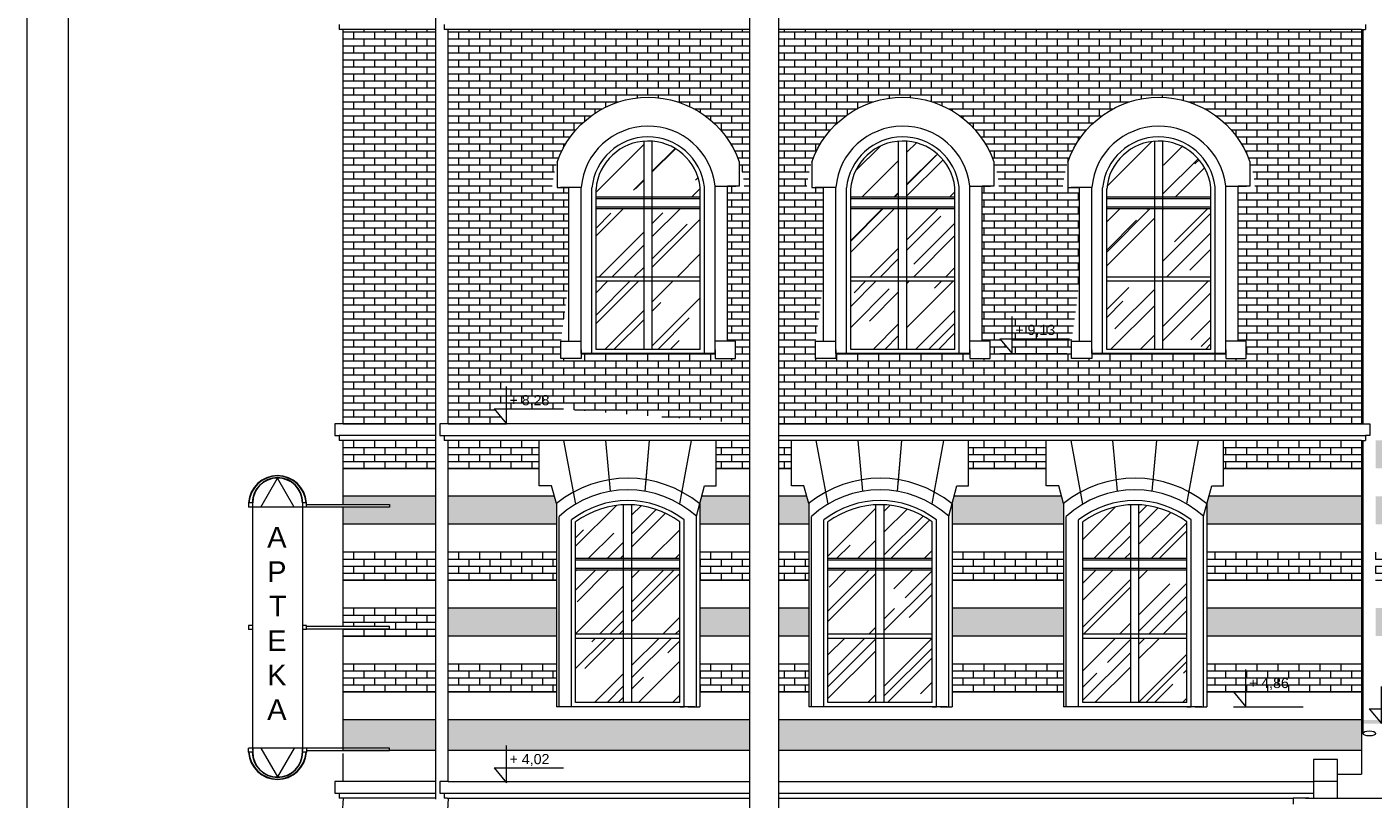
# Model space of a CAD drawing. Header units: millimetres. Extents: x -5254 to 173417, y -28809 to -6400.
# Tile 145 of 256: x 118320 to 119947, y -19510 to -18576. Entities that reach past the tile are written whole.
import ezdxf

# ---------------------------------------------------------------- set-up
doc = ezdxf.new("R2010")
doc.units = ezdxf.units.MM
for name, color, linetype, lineweight in [('me_cegła', 7, 'Continuous', 5), ('me_cienka', 7, 'Continuous', 15), ('me_cienkie', 7, 'Continuous', 9), ('me_drewno', 7, 'Continuous', 15), ('me_koty', 7, 'Continuous', 13), ('me_szyby', 7, 'Continuous', 13), ('me_tabela', 7, 'Continuous', 20), ('me_tekst', 7, 'Continuous', 13), ('me_ściany', 7, 'Continuous', 20)]:
    doc.layers.add(name, color=color, linetype=linetype, lineweight=lineweight)
doc.styles.add('PIOTR', font='arial.ttf', dxfattribs={"height": 10})
doc.styles.add('TABELKA', font='arial.ttf')

# ---------------------------------------------------------------- blocks, each defined once
blk = doc.blocks.new('arch1')
at = {"layer": 'me_cienkie'}
for p, q in [((-42, 231.9), (-42, 202.6)), ((178, 231.4), (178, 201)), ((-42, 202.6), (-28, 202.6)), ((178, 201), (164, 201)), ((-13, 0), (149, 0))]:
    blk.add_line(p, q, dxfattribs=at)
for points in [[(-13, 202.6), (-38, 202.6)], [(-28, 15), (-28, 202.6)], [(-13, 0), (-13, 202.6)], [(149, 0), (149, 201)], [(149, 201), (174, 201)], [(164, 15), (164, 201)], [(-13, 4.5), (-13, -6), (-37.5, -6), (-37.5, 15)], [(-37.5, 15), (-13, 15)], [(149, 4.5), (149, -6), (173.5, -6), (173.5, 15)], [(173.5, 15), (149, 15)]]:
    blk.add_lwpolyline(points, dxfattribs=at)
blk.add_arc((67.9, 193.6), 116.4, 18.9472, 160.8043, dxfattribs=at)
blk = doc.blocks.new('KOTA')
at = {"color": 0}
for p, q in [((0, 0), (0, 50)), ((-16.6, 20), (76.8, 20)), ((-16.6, 20), (0, 0))]:
    blk.add_line(p, q, dxfattribs=at)
at = {"color": 0, "style": 'TABELKA', "flags": 4}
blk.add_attdef('POZIOM', (1.4, 25), '', height=13.7, rotation=360, dxfattribs=at)

msp = doc.modelspace()

# ---------------------------------------------------------------- hatches: boundary and pattern name
at = {"layer": 'me_cegła'}
h = msp.add_hatch(dxfattribs=at)
h.set_pattern_fill('AR-BRSTD', color=256, scale=0.125)
h.set_pattern_definition([(0, (118702.196, -19055.96), (0, 8.467725), []), (90, (118702.196, -19055.96), (-12.7, 8.46772), [8.46772, -8.46772])])
h.paths.add_polyline_path([(118814.2, -18578.96), (118702.2, -18578.96), (118702.2, -19055.96), (118814.2, -19055.96)])
h.paths.add_polyline_path([(118829.2, -19055.96), (118899.56, -19055.96), (118884.65, -19037.96), (118968.67, -19037.96), (119193.3, -19055.96), (119193.3, -18578.96), (118829.2, -18578.96)])
h.paths.add_polyline_path([(118974.86, -18769.97), (118964.86, -18769.97), (118954.76, -18769.97, -0.931708), (119187.01, -18768.34), (119166.86, -18768.34), (119166.86, -18955.96), (119176.36, -18955.96), (119176.36, -18976.96), (119151.86, -18976.96), (119151.86, -18970.96), (118989.86, -18970.96), (118989.86, -18976.96), (118965.36, -18976.96), (118965.36, -18955.96), (118974.86, -18883.84)], flags=16)
h.paths.add_polyline_path([(119007.86, -18782.89, -0.987693), (119133.86, -18770.12), (119133.86, -18965.96), (119007.86, -18965.96)], flags=0)
h.paths.add_polyline_path([(119007.86, -18883.46), (119065.86, -18883.46), (119065.86, -18839.25), (119065.86, -18781.96), (119075.86, -18781.96), (119075.86, -18839.25), (119075.86, -18914.54), (119065.86, -18914.54)], flags=0)
h.paths.add_polyline_path([(119228.3, -18578.96), (119228.3, -19055.96), (119933.2, -19055.96), (119933.2, -18578.96)])
h.paths.add_polyline_path([(119582.7, -18976.96), (119582.7, -18955.96), (119592.2, -18883.84), (119592.2, -18769.97), (119582.2, -18769.97), (119572.09, -18769.97, -0.931708), (119804.35, -18768.34), (119784.2, -18768.34), (119784.2, -18955.96), (119793.7, -18955.96), (119793.7, -18976.96), (119769.2, -18976.96), (119769.2, -18970.96), (119607.2, -18970.96), (119607.2, -18976.96)], flags=16)
h.paths.add_polyline_path([(119510.93, -18952.96), (119510.93, -18970.96), (119496.02, -18952.96)], flags=16)
h.paths.add_polyline_path([(119625.2, -18965.96), (119625.2, -18782.89, -0.987693), (119751.2, -18770.12), (119751.2, -18965.96)], flags=0)
h.paths.add_polyline_path([(119484.2, -18976.96), (119459.7, -18976.96), (119459.7, -18970.96), (119297.7, -18970.96), (119297.7, -18976.96), (119273.2, -18976.96), (119273.2, -18955.96), (119282.7, -18883.84), (119282.7, -18769.97), (119272.7, -18769.97), (119262.59, -18769.97, -0.931708), (119494.85, -18768.34), (119474.7, -18768.34), (119474.7, -18955.96), (119484.2, -18955.96)], flags=16)
h.paths.add_polyline_path([(119441.7, -18965.96), (119315.7, -18965.96), (119315.7, -18782.89, -0.987693), (119441.7, -18770.12)], flags=0)
h.paths.add_polyline_path([(119625.2, -18883.46), (119683.2, -18883.46), (119683.2, -18839.25), (119683.2, -18781.96), (119693.2, -18781.96), (119693.2, -18839.25), (119693.2, -18914.54), (119683.2, -18914.54)], flags=0)
h.paths.add_polyline_path([(119373.7, -18914.54), (119383.7, -18914.54), (119383.7, -18883.46), (119373.7, -18883.46)], flags=0)
h.paths.add_polyline_path([(119510.97, -18954.59), (119566.63, -18954.59), (119566.63, -18932.41), (119510.97, -18932.41)], flags=24)
h = msp.add_hatch(dxfattribs=at)
h.set_pattern_fill('AR-BRSTD', color=256, scale=0.125)
h.set_pattern_definition([(0, (118702.196, -19109.76), (0, 8.467725), []), (90, (118702.196, -19109.76), (-12.7, 8.46772), [8.46772, -8.46772])])
h.paths.add_polyline_path([(118814.2, -19109.76), (118814.2, -19075.96), (118702.2, -19075.96), (118702.2, -19109.76)])
h.paths.add_polyline_path([(118939.15, -19109.76), (118939.15, -19075.96), (118829.2, -19075.96), (118829.2, -19109.76)])
h.paths.add_polyline_path([(119153.27, -19075.96), (119153.27, -19109.76), (119193.3, -19109.76), (119193.3, -19075.96)])
h.paths.add_polyline_path([(119228.3, -19109.76), (119244.17, -19109.76), (119244.17, -19075.96), (119228.3, -19075.96)])
h.paths.add_polyline_path([(119552.15, -19109.76), (119552.15, -19075.96), (119458.29, -19075.96), (119458.29, -19109.76)])
h.paths.add_polyline_path([(119933.2, -19109.76), (119933.2, -19075.96), (119766.27, -19075.96), (119766.27, -19109.76)])
h = msp.add_hatch(dxfattribs=at)
h.set_pattern_fill('AR-BRSTD', color=256, scale=0.125)
h.set_pattern_definition([(0, (122382.232, -19109.76), (0, 8.467725), []), (90, (122382.232, -19109.76), (-12.7, 8.467725), [8.467725, -8.467725])])
h.paths.add_polyline_path([(122484.2, -19076.96), (122382.23, -19076.88), (122382.23, -19109.76), (122484.2, -19109.76)])
h.paths.add_polyline_path([(122168.11, -19076.71), (121991.23, -19076.57), (121991.23, -19109.76), (122168.11, -19109.76)])
h.paths.add_polyline_path([(121777.11, -19076.4), (121601.23, -19076.26), (121601.23, -19109.76), (121777.11, -19109.76)])
h.paths.add_polyline_path([(121387.11, -19076.1), (121215.2, -19075.96), (121215.2, -19109.76), (121387.11, -19109.76)])
h.paths.add_polyline_path([(120937.61, -19075.96), (120838.73, -19075.96), (120838.73, -19109.76), (120937.61, -19109.76)])
h.paths.add_polyline_path([(120624.61, -19075.96), (120526.73, -19075.96), (120526.73, -19109.76), (120624.61, -19109.76)])
h.paths.add_polyline_path([(120312.61, -19075.96), (120213.78, -19075.96), (120213.78, -19109.76), (120312.61, -19109.76)])
h.paths.add_polyline_path([(119935.2, -19109.76), (119935.2, -19075.96), (119933.2, -19075.96), (119933.2, -19109.76)])
h.paths.add_polyline_path([(119950.2, -19075.96), (119950.2, -19109.76), (119999.66, -19109.76), (119999.66, -19075.96)])
h.paths.add_polyline_path([(121213.2, -19075.96), (121213.2, -19109.76), (121215.2, -19109.76), (121215.2, -19075.96)])
h.paths.add_polyline_path([(121198.2, -19109.76), (121198.2, -19075.96), (121151.73, -19075.96), (121151.73, -19109.76)])
h = msp.add_hatch(dxfattribs=at)
h.set_pattern_fill('AR-BRSTD', color=256, scale=0.125)
h.set_pattern_definition([(0, (118702.196, -19177.36), (0, 8.467725), []), (90, (118702.196, -19177.36), (-12.7, 8.467725), [8.467725, -8.467725])])
h.paths.add_polyline_path([(118814.2, -19177.36), (118814.2, -19143.56), (118702.2, -19143.56), (118702.2, -19153.51), (118758.2, -19153.51), (118758.2, -19156.51), (118702.2, -19156.51), (118702.2, -19177.36)])
h.paths.add_polyline_path([(118959.89, -19177.36), (118959.89, -19152.21), (118957.57, -19143.56), (118829.2, -19143.56), (118829.2, -19177.36)])
h.paths.add_polyline_path([(119193.3, -19177.36), (119193.3, -19143.56), (119135.68, -19143.56), (119133.23, -19152.71), (119133.23, -19177.36)])
h.paths.add_polyline_path([(119228.3, -19177.36), (119264.91, -19177.36), (119264.91, -19152.21), (119262.59, -19143.56), (119228.3, -19143.56)])
h.paths.add_polyline_path([(119572.89, -19177.36), (119572.89, -19152.21), (119570.57, -19143.56), (119440.7, -19143.56), (119438.25, -19152.71), (119438.25, -19177.36)])
h.paths.add_polyline_path([(119748.68, -19143.56), (119746.23, -19152.71), (119746.23, -19177.36), (119933.2, -19177.36), (119933.2, -19143.56)])
h.paths.add_polyline_path([(120197.26, -19143.56), (120193.74, -19156.71), (120193.74, -19177.36), (120333.35, -19177.36), (120333.35, -19156.21), (120329.96, -19143.56)])
h.paths.add_polyline_path([(120510.22, -19143.56), (120506.69, -19156.71), (120506.69, -19177.36), (120645.35, -19177.36), (120645.35, -19156.21), (120641.96, -19143.56)])
h.paths.add_polyline_path([(120822.22, -19143.56), (120818.69, -19156.71), (120818.69, -19177.36), (120958.35, -19177.36), (120958.35, -19156.21), (120954.96, -19143.56)])
h.paths.add_polyline_path([(121407.85, -19177.36), (121407.85, -19162.21), (121402.85, -19143.56), (121215.2, -19143.56), (121215.2, -19177.36)])
h.paths.add_polyline_path([(121797.85, -19177.36), (121797.85, -19160.21), (121793.39, -19143.56), (121586.32, -19143.56), (121581.19, -19162.71), (121581.19, -19177.36)])
h.paths.add_polyline_path([(122188.85, -19177.36), (122188.85, -19160.21), (122184.39, -19143.56), (121975.79, -19143.56), (121971.19, -19160.71), (121971.19, -19177.36)])
h.paths.add_polyline_path([(122484.2, -19177.36), (122484.2, -19143.56), (122366.79, -19143.56), (122362.19, -19160.71), (122362.19, -19177.36)])
h.paths.add_polyline_path([(119935.2, -19177.36), (119935.2, -19143.56), (119933.2, -19143.56), (119933.2, -19177.36)])
h.paths.add_polyline_path([(119950.2, -19143.56), (119950.2, -19177.36), (120020.4, -19177.36), (120020.4, -19156.21), (120017, -19143.56)])
h.paths.add_polyline_path([(121213.2, -19143.56), (121213.2, -19177.36), (121215.2, -19177.36), (121215.2, -19143.56)])
h.paths.add_polyline_path([(121198.2, -19177.36), (121198.2, -19143.56), (121135.22, -19143.56), (121131.69, -19156.71), (121131.69, -19177.36)])
h = msp.add_hatch(dxfattribs=at)
h.set_pattern_fill('AR-BRSTD', color=256, scale=0.125)
h.set_pattern_definition([(0, (118702.196, -19244.96), (0, 8.467725), []), (90, (118702.196, -19244.96), (-12.7, 8.46772), [8.46772, -8.46772])])
h.paths.add_polyline_path([(118814.2, -19244.96), (118814.2, -19211.16), (118702.2, -19211.16), (118702.2, -19244.96)])
h.paths.add_polyline_path([(118959.89, -19244.96), (118959.89, -19211.16), (118829.2, -19211.16), (118829.2, -19244.96)])
h.paths.add_polyline_path([(119193.3, -19244.96), (119193.3, -19211.16), (119133.23, -19211.16), (119133.23, -19244.96)])
h.paths.add_polyline_path([(119264.91, -19244.96), (119264.91, -19211.16), (119228.3, -19211.16), (119228.3, -19244.96)])
h.paths.add_polyline_path([(119572.89, -19244.96), (119572.89, -19211.16), (119438.25, -19211.16), (119438.25, -19244.96)])
h.paths.add_polyline_path([(119933.2, -19244.96), (119933.2, -19211.16), (119746.23, -19211.16), (119746.23, -19244.96)])
h = msp.add_hatch(dxfattribs=at)
h.set_pattern_fill('AR-BRSTD', color=256, scale=0.125)
h.set_pattern_definition([(0, (121131.694, -19244.96), (0, 8.467725), []), (90, (121131.694, -19244.96), (-12.7, 8.46772), [8.46772, -8.46772])])
h.paths.add_polyline_path([(120818.69, -19211.16), (120818.69, -19244.96), (120958.35, -19244.96), (120958.35, -19211.16)])
h.paths.add_polyline_path([(120506.69, -19211.16), (120506.69, -19244.96), (120645.35, -19244.96), (120645.35, -19211.16)])
h.paths.add_polyline_path([(120333.35, -19244.96), (120333.35, -19211.16), (120193.74, -19211.16), (120193.74, -19244.96)])
h.paths.add_polyline_path([(119935.2, -19244.96), (119935.2, -19211.16), (119933.2, -19211.16), (119933.2, -19244.96)])
h.paths.add_polyline_path([(119950.2, -19211.16), (119950.2, -19244.96), (120020.4, -19244.96), (120020.4, -19211.16)])
h.paths.add_polyline_path([(121213.2, -19211.16), (121213.2, -19244.96), (121215.2, -19244.96), (121215.2, -19211.16)])
h.paths.add_polyline_path([(121198.2, -19244.96), (121198.2, -19211.16), (121131.69, -19211.16), (121131.69, -19244.96)])
h = msp.add_hatch(dxfattribs=at)
h.set_pattern_fill('AR-BRSTD', color=256, scale=0.125)
h.set_pattern_definition([(0, (118702.196, -19312.56), (0, 8.4677), []), (90, (118702.196, -19312.56), (-12.7, 8.4677), [8.4677, -8.4677])])
h.paths.add_polyline_path([(118814.2, -19312.56), (118814.2, -19278.76), (118702.2, -19278.76), (118702.2, -19300.74), (118758.2, -19300.74), (118758.2, -19303.74), (118702.2, -19303.74), (118702.2, -19304.39), (118702.2, -19312.56)])
h = msp.add_hatch(dxfattribs=at)
h.set_pattern_fill('AR-BRSTD', color=256, scale=0.125)
h.set_pattern_definition([(0, (121215.196, -19312.56), (0, 8.467725), []), (90, (121215.196, -19312.56), (-12.7, 8.467725), [8.467725, -8.467725])])
h.paths.add_polyline_path([(121407.85, -19312.56), (121407.85, -19278.76), (121215.2, -19278.76), (121215.2, -19312.56)])
h.paths.add_polyline_path([(121581.19, -19278.76), (121581.19, -19312.56), (121797.85, -19312.56), (121797.85, -19278.76)])
h.paths.add_polyline_path([(122188.85, -19312.56), (122188.85, -19278.76), (121971.19, -19278.76), (121971.19, -19312.56)])
h.paths.add_polyline_path([(122484.2, -19312.56), (122484.2, -19278.76), (122362.19, -19278.76), (122362.19, -19312.56)])
h.paths.add_polyline_path([(121131.69, -19278.76), (121131.69, -19312.56), (121198.2, -19312.56), (121198.2, -19278.76)])
h.paths.add_polyline_path([(120958.35, -19312.56), (120958.35, -19278.76), (120818.69, -19278.76), (120818.69, -19312.56)])
h.paths.add_polyline_path([(120506.69, -19278.76), (120506.69, -19312.56), (120529.05, -19312.56), (120565.7, -19299.46), (120602.35, -19312.56), (120645.35, -19312.56), (120645.35, -19278.76)])
h.paths.add_polyline_path([(120333.35, -19312.56), (120333.35, -19278.76), (120193.74, -19278.76), (120193.74, -19312.56)])
h.paths.add_polyline_path([(120020.4, -19312.56), (120020.4, -19278.76), (119950.2, -19278.76), (119950.2, -19312.56)])
h.paths.add_polyline_path([(119933.2, -19312.56), (119933.2, -19278.76), (119746.23, -19278.76), (119746.23, -19312.56)])
h.paths.add_polyline_path([(119438.25, -19278.76), (119438.25, -19312.56), (119572.89, -19312.56), (119572.89, -19278.76)])
h.paths.add_polyline_path([(119264.91, -19312.56), (119264.91, -19278.76), (119228.3, -19278.76), (119228.3, -19312.56)])
h.paths.add_polyline_path([(119133.23, -19278.76), (119133.23, -19312.56), (119193.3, -19312.56), (119193.3, -19278.76)])
h.paths.add_polyline_path([(118959.89, -19312.56), (118959.89, -19278.76), (118829.2, -19278.76), (118829.2, -19312.56)])
h = msp.add_hatch(dxfattribs=at)
h.set_pattern_fill('AR-BRSTD', color=256, scale=0.125)
h.set_pattern_definition([(0, (118702.196, -19380.16), (0, 8.467725), []), (90, (118702.196, -19380.16), (-12.7, 8.46772), [8.46772, -8.46772])])
h.paths.add_polyline_path([(118814.2, -19346.36), (118702.2, -19346.36), (118702.2, -19380.16), (118814.2, -19380.16)])
h.paths.add_polyline_path([(118959.89, -19346.36), (118829.2, -19346.36), (118829.2, -19380.16), (118959.89, -19380.16)])
h.paths.add_polyline_path([(119193.3, -19346.36), (119133.23, -19346.36), (119133.23, -19380.16), (119193.3, -19380.16)])
h.paths.add_polyline_path([(119264.91, -19346.36), (119228.3, -19346.36), (119228.3, -19380.16), (119264.91, -19380.16)])
h.paths.add_polyline_path([(119572.89, -19346.36), (119438.25, -19346.36), (119438.25, -19380.16), (119572.89, -19380.16)])
h.paths.add_polyline_path([(119933.2, -19346.36), (119746.23, -19346.36), (119746.23, -19380.16), (119933.2, -19380.16)])
h.paths.add_polyline_path([(119793.45, -19381.59), (119849.1, -19381.59), (119849.1, -19359.41), (119793.45, -19359.41)], flags=9)
h = msp.add_hatch(dxfattribs=at)
h.set_pattern_fill('AR-BRSTD', color=256, scale=0.125)
h.set_pattern_definition([(0, (124207.696, -19447.76), (0, 8.467725), []), (90, (124207.696, -19447.76), (-12.7, 8.467725), [8.467725, -8.467725])])
h.paths.add_polyline_path([(124942.2, -19447.76), (124942.2, -19413.96), (124207.7, -19413.96), (124207.7, -19447.76)])
h.paths.add_polyline_path([(124181.7, -19447.76), (124196.7, -19447.76), (124196.7, -19413.96), (124181.7, -19413.96)])
h.paths.add_polyline_path([(122484.2, -19447.76), (122484.2, -19413.96), (121215.2, -19413.96), (121215.2, -19447.76)])
h.paths.add_polyline_path([(121215.2, -19418.46), (121215.2, -19413.96), (120886.02, -19413.96), (120898.61, -19418.46)])
h.paths.add_polyline_path([(120232.78, -19418.46), (120245.37, -19413.96), (119933.2, -19413.96), (119933.2, -19418.46)])
h.paths.add_polyline_path([(119933.2, -19450.96), (119933.2, -19413.96), (119228.3, -19413.96), (119228.3, -19450.96)])
h.paths.add_polyline_path([(119193.3, -19450.96), (119193.3, -19413.96), (118829.2, -19413.96), (118829.2, -19450.96)])
h.paths.add_polyline_path([(118814.2, -19450.96), (118814.2, -19413.96), (118702.2, -19413.96), (118702.2, -19447.96), (118758.2, -19447.96), (118758.2, -19450.96)])
at = {"layer": 'me_szyby'}
h = msp.add_hatch(dxfattribs=at)
h.set_pattern_fill('AR-RROOF', color=256, scale=2.2, angle=45)
h.set_pattern_definition([(45, (103144.947, -29781.74), (47.41575, 126.442), [838.2, -111.76, 279.4, -55.88]), (45, (103177.74, -29709.43), (-92.0656, 13.03933), [167.64, -18.4404, 335.28, -41.91]), (45, (103131.117, -29728.396), (178.994465, 231.942055), [447.04, -78.232, 223.52, -55.88])])
h.paths.add_polyline_path([(119075.86, -18781.96), (119075.86, -18714.15, -0.3592557), (119133.86, -18770.12), (119133.86, -18781.96)])
h.paths.add_polyline_path([(119007.86, -18781.96), (119007.86, -18771.68, -0.3655516), (119065.86, -18714.16), (119065.86, -18781.96)])
h.paths.add_polyline_path([(119075.86, -18839.25), (119075.86, -18795.96), (119133.86, -18795.96), (119133.86, -18878.46), (119075.86, -18878.46)])
h.paths.add_polyline_path([(119065.86, -18839.25), (119065.86, -18878.46), (119007.86, -18878.46), (119007.86, -18795.96), (119065.86, -18795.96)])
h.paths.add_polyline_path([(119065.86, -18914.54), (119065.86, -18965.96), (119007.86, -18965.96), (119007.86, -18883.46), (119065.86, -18883.46)])
h.paths.add_polyline_path([(119075.86, -18914.54), (119075.86, -18883.46), (119075.86, -18883.46), (119133.86, -18883.46), (119133.86, -18965.96), (119075.86, -18965.96)])
h = msp.add_hatch(dxfattribs=at)
h.set_pattern_fill('AR-RROOF', color=256, scale=2.2, angle=45)
h.set_pattern_definition([(45, (102837.114, -29781.74), (47.41575, 126.442), [838.2, -111.76, 279.4, -55.88]), (45, (102869.91, -29709.43), (-92.06559, 13.03933), [167.64, -18.4404, 335.28, -41.91]), (45, (102823.284, -29728.396), (178.994465, 231.942055), [447.04, -78.232, 223.52, -55.88])])
h.paths.add_polyline_path([(119383.7, -18714.15, -0.3592557), (119441.7, -18770.12), (119441.7, -18781.96), (119383.7, -18781.96)])
h.paths.add_polyline_path([(119373.7, -18714.16), (119373.7, -18781.96), (119315.7, -18781.96), (119315.7, -18771.68, -0.3655516)])
h.paths.add_polyline_path([(119383.7, -18839.25), (119383.7, -18795.96), (119441.7, -18795.96), (119441.7, -18878.46), (119383.7, -18878.46)])
h.paths.add_polyline_path([(119315.7, -18795.96), (119373.7, -18795.96), (119373.7, -18839.25), (119373.7, -18878.46), (119315.7, -18878.46)])
h.paths.add_polyline_path([(119315.7, -18883.46), (119373.7, -18883.46), (119373.7, -18914.54), (119373.7, -18965.96), (119315.7, -18965.96)])
h.paths.add_polyline_path([(119383.7, -18914.54), (119383.7, -18883.46), (119383.7, -18883.46), (119441.7, -18883.46), (119441.7, -18965.96), (119383.7, -18965.96)])
h = msp.add_hatch(dxfattribs=at)
h.set_pattern_fill('AR-RROOF', color=256, scale=2.2, angle=45)
h.set_pattern_definition([(45, (102527.614, -29781.74), (47.41575, 126.442), [838.2, -111.76, 279.4, -55.88]), (45, (102560.41, -29709.43), (-92.06559, 13.03933), [167.64, -18.4404, 335.28, -41.91]), (45, (102513.784, -29728.396), (178.994465, 231.942055), [447.04, -78.232, 223.52, -55.88])])
h.paths.add_polyline_path([(119693.2, -18714.15, -0.3592557), (119751.2, -18770.12), (119751.2, -18781.96), (119693.2, -18781.96)])
h.paths.add_polyline_path([(119683.2, -18714.16), (119683.2, -18781.96), (119625.2, -18781.96), (119625.2, -18771.68, -0.3655516)])
h.paths.add_polyline_path([(119693.2, -18839.25), (119693.2, -18795.96), (119751.2, -18795.96), (119751.2, -18878.46), (119693.2, -18878.46)])
h.paths.add_polyline_path([(119625.2, -18795.96), (119683.2, -18795.96), (119683.2, -18839.25), (119683.2, -18878.46), (119625.2, -18878.46)])
h.paths.add_polyline_path([(119625.2, -18883.46), (119683.2, -18883.46), (119683.2, -18914.54), (119683.2, -18965.96), (119625.2, -18965.96)])
h.paths.add_polyline_path([(119693.2, -18914.54), (119693.2, -18883.46), (119693.2, -18883.46), (119751.2, -18883.46), (119751.2, -18965.96), (119693.2, -18965.96)])
h = msp.add_hatch(dxfattribs=at)
h.set_pattern_fill('AR-RROOF', color=256, scale=2.2, angle=45)
h.set_pattern_definition([(45, (108798.41, -29773.74), (47.41575, 126.442), [838.2, -111.76, 279.4, -55.88]), (45, (108831.205, -29701.43), (-92.0656, 13.03933), [167.64, -18.4404, 335.28, -41.91]), (45, (108784.58, -29720.396), (178.994465, 231.942055), [447.04, -78.232, 223.52, -55.88])])
h.paths.add_polyline_path([(119051.23, -19266.25), (119051.23, -19232.96), (119109.23, -19232.96), (119109.23, -19310.46), (119051.23, -19310.46)])
h.paths.add_polyline_path([(119109.23, -19174.59), (119109.23, -19218.96), (119051.23, -19218.96), (119051.23, -19153.82, -0.1493035)])
h.paths.add_polyline_path([(119041.23, -19218.96), (118983.23, -19218.96), (118983.23, -19174.59, -0.1493035), (119041.23, -19153.82)])
h.paths.add_polyline_path([(118983.23, -19310.46), (118983.23, -19232.96), (119041.23, -19232.96), (119041.23, -19266.25), (119041.23, -19310.46)])
h.paths.add_polyline_path([(118983.23, -19315.46), (119041.23, -19315.46), (119041.23, -19341.54), (119041.23, -19392.96), (118983.23, -19392.96)])
h.paths.add_polyline_path([(119109.23, -19392.96), (119051.23, -19392.96), (119051.23, -19341.54), (119051.23, -19315.46), (119051.23, -19315.46), (119109.23, -19315.46)])
h = msp.add_hatch(dxfattribs=at)
h.set_pattern_fill('AR-RROOF', color=256, scale=2.2, angle=45)
h.set_pattern_definition([(45, (108493.39, -29773.74), (47.41575, 126.442), [838.2, -111.76, 279.4, -55.88]), (45, (108526.19, -29701.43), (-92.0656, 13.03933), [167.64, -18.4404, 335.28, -41.91]), (45, (108479.56, -29720.396), (178.994465, 231.942055), [447.04, -78.232, 223.52, -55.88])])
h.paths.add_polyline_path([(119356.25, -19266.25), (119356.25, -19232.96), (119414.25, -19232.96), (119414.25, -19310.46), (119356.25, -19310.46)])
h.paths.add_polyline_path([(119414.25, -19174.59), (119414.25, -19218.96), (119356.25, -19218.96), (119356.25, -19153.82, -0.1493035)])
h.paths.add_polyline_path([(119346.25, -19218.96), (119288.25, -19218.96), (119288.25, -19174.59, -0.1493035), (119346.25, -19153.82)])
h.paths.add_polyline_path([(119288.25, -19310.46), (119288.25, -19232.96), (119346.25, -19232.96), (119346.25, -19266.25), (119346.25, -19310.46)])
h.paths.add_polyline_path([(119288.25, -19315.46), (119346.25, -19315.46), (119346.25, -19341.54), (119346.25, -19392.96), (119288.25, -19392.96)])
h.paths.add_polyline_path([(119414.25, -19392.96), (119356.25, -19392.96), (119356.25, -19341.54), (119356.25, -19315.46), (119356.25, -19315.46), (119414.25, -19315.46)])
h = msp.add_hatch(dxfattribs=at)
h.set_pattern_fill('AR-RROOF', color=256, scale=2.2, angle=45)
h.set_pattern_definition([(45, (108185.41, -29773.74), (47.41575, 126.442), [838.2, -111.76, 279.4, -55.88]), (45, (108218.205, -29701.43), (-92.0656, 13.03933), [167.64, -18.4404, 335.28, -41.91]), (45, (108171.58, -29720.396), (178.994465, 231.942055), [447.04, -78.232, 223.52, -55.88])])
h.paths.add_polyline_path([(119664.23, -19266.25), (119664.23, -19232.96), (119722.23, -19232.96), (119722.23, -19310.46), (119664.23, -19310.46)])
h.paths.add_polyline_path([(119722.23, -19174.59), (119722.23, -19218.96), (119664.23, -19218.96), (119664.23, -19153.82, -0.1493035)])
h.paths.add_polyline_path([(119654.23, -19218.96), (119596.23, -19218.96), (119596.23, -19174.59, -0.1493035), (119654.23, -19153.82)])
h.paths.add_polyline_path([(119596.23, -19310.46), (119596.23, -19232.96), (119654.23, -19232.96), (119654.23, -19266.25), (119654.23, -19310.46)])
h.paths.add_polyline_path([(119596.23, -19315.46), (119654.23, -19315.46), (119654.23, -19341.54), (119654.23, -19392.96), (119596.23, -19392.96)])
h.paths.add_polyline_path([(119722.23, -19392.96), (119664.23, -19392.96), (119664.23, -19341.54), (119664.23, -19315.46), (119664.23, -19315.46), (119722.23, -19315.46)])

# ---------------------------------------------------------------- linework, layer by layer
at = {"layer": 'me_cienka'}
for p, q in [((119193.3, -17999.19), (119193.3, -19903.96)), ((119228.3, -17999.19), (119228.3, -19903.96)), ((118814.2, -19509.7), (118814.2, -18063.19)), ((119935.2, -19055.96), (119935.2, -18578.96)), ((119935.2, -19430.29), (119935.2, -19075.96)), ((119869.7, -19508.46), (119850.7, -19508.46)), ((119850.7, -19508.46), (119850.7, -19515.96)), ((119869.7, -19508.46), (121281.7, -19508.46))]:
    msp.add_line(p, q, dxfattribs=at)
msp.add_ellipse((119942.7, -19430.29), major_axis=(7.5, 0), ratio=0.4, dxfattribs=at)
at = {"layer": 'me_cienkie'}
for p, q in [((119151.86, -18970.96), (118989.86, -18970.96)), ((119139.89, -18970.96), (119001.89, -18970.96)), ((119139.89, -18970.96), (119001.89, -18970.96)), ((119139.89, -18970.96), (119001.89, -18970.96)), ((119138.86, -18970.96), (119002.86, -18970.96)), ((119459.7, -18970.96), (119297.7, -18970.96)), ((119447.72, -18970.96), (119309.72, -18970.96)), ((119447.72, -18970.96), (119309.72, -18970.96)), ((119447.72, -18970.96), (119309.72, -18970.96)), ((119446.7, -18970.96), (119310.7, -18970.96)), ((119496.02, -18970.96), (119576.81, -18970.96)), ((119769.2, -18970.96), (119607.2, -18970.96)), ((119757.22, -18970.96), (119619.22, -18970.96)), ((119757.22, -18970.96), (119619.22, -18970.96)), ((119757.22, -18970.96), (119619.22, -18970.96)), ((119756.2, -18970.96), (119620.2, -18970.96)), ((118814.2, -19109.76), (118702.2, -19109.76)), ((118939.15, -19109.76), (118829.2, -19109.76)), ((119193.3, -19109.76), (119153.27, -19109.76)), ((119244.17, -19109.76), (119228.3, -19109.76)), ((119552.15, -19109.76), (119458.29, -19109.76)), ((119935.2, -19109.76), (119766.27, -19109.76)), ((118602.86, -19156.51), (118622.86, -19121.51)), ((118642.86, -19156.51), (118622.86, -19121.51)), ((118592.86, -19151.51), (118587.86, -19151.51)), ((118587.86, -19151.51), (118587.86, -19156.51)), ((118592.86, -19156.51), (118592.86, -19151.51)), ((118657.86, -19151.51), (118652.86, -19151.51)), ((118652.86, -19151.51), (118652.86, -19156.51)), ((118657.86, -19156.51), (118657.86, -19151.51)), ((118814.2, -19143.56), (118702.2, -19143.56)), ((118957.57, -19143.56), (118829.2, -19143.56)), ((118959.89, -19152.21), (118959.89, -19397.96)), ((119133.23, -19152.71), (119133.23, -19397.96)), ((119193.3, -19143.56), (119135.68, -19143.56)), ((119262.59, -19143.56), (119228.3, -19143.56)), ((119264.91, -19152.21), (119264.91, -19397.96)), ((119438.25, -19152.71), (119438.25, -19397.96)), ((119570.57, -19143.56), (119440.7, -19143.56)), ((119572.89, -19152.21), (119572.89, -19397.96)), ((119746.23, -19152.71), (119746.23, -19397.96)), ((119935.2, -19143.56), (119748.68, -19143.56)), ((118592.86, -19156.51), (118587.86, -19156.51)), ((118592.86, -19450.96), (118592.86, -19153.51)), ((118652.86, -19156.51), (118592.86, -19156.51)), ((118652.86, -19153.51), (118652.86, -19450.96)), ((118657.86, -19156.51), (118652.86, -19156.51)), ((118657.86, -19153.51), (118758.2, -19153.51)), ((118758.2, -19156.51), (118657.86, -19156.51)), ((118758.2, -19153.51), (118758.2, -19156.51)), ((118814.2, -19177.36), (118702.2, -19177.36)), ((118959.89, -19177.36), (118829.2, -19177.36)), ((119193.3, -19177.36), (119133.23, -19177.36)), ((119264.91, -19177.36), (119228.3, -19177.36)), ((119572.89, -19177.36), (119438.25, -19177.36)), ((119935.2, -19177.36), (119746.23, -19177.36)), ((118814.2, -19211.16), (118702.2, -19211.16)), ((118959.89, -19211.16), (118829.2, -19211.16)), ((119193.3, -19211.16), (119133.23, -19211.16)), ((119264.91, -19211.16), (119228.3, -19211.16)), ((119572.89, -19211.16), (119438.25, -19211.16)), ((119935.2, -19211.16), (119746.23, -19211.16)), ((118814.2, -19244.96), (118702.2, -19244.96)), ((118959.89, -19244.96), (118829.2, -19244.96)), ((119193.3, -19244.96), (119133.23, -19244.96)), ((119264.91, -19244.96), (119228.3, -19244.96)), ((119572.89, -19244.96), (119438.25, -19244.96)), ((119935.2, -19244.96), (119746.23, -19244.96)), ((118814.2, -19278.76), (118702.2, -19278.76)), ((118959.89, -19278.76), (118829.2, -19278.76)), ((119193.3, -19278.76), (119133.23, -19278.76)), ((119264.91, -19278.76), (119228.3, -19278.76)), ((119572.89, -19278.76), (119438.25, -19278.76)), ((119935.2, -19278.76), (119746.23, -19278.76)), ((118592.86, -19299.74), (118587.86, -19299.74)), ((118587.86, -19299.74), (118587.86, -19304.74)), ((118592.86, -19304.74), (118592.86, -19299.74)), ((118657.86, -19299.74), (118652.86, -19299.74)), ((118652.86, -19299.74), (118652.86, -19304.74)), ((118657.86, -19304.74), (118657.86, -19299.74)), ((118592.86, -19304.74), (118587.86, -19304.74)), ((118657.86, -19304.74), (118652.86, -19304.74)), ((118657.86, -19300.74), (118758.2, -19300.74)), ((118657.86, -19303.74), (118758.2, -19303.74)), ((118814.2, -19312.56), (118702.2, -19312.56)), ((118758.2, -19303.74), (118758.2, -19300.74)), ((118959.89, -19312.56), (118829.2, -19312.56)), ((119193.3, -19312.56), (119133.23, -19312.56)), ((119264.91, -19312.56), (119228.3, -19312.56)), ((119572.89, -19312.56), (119438.25, -19312.56)), ((119935.2, -19312.56), (119746.23, -19312.56)), ((118814.2, -19346.36), (118702.2, -19346.36)), ((118959.89, -19346.36), (118829.2, -19346.36)), ((119193.3, -19346.36), (119133.23, -19346.36)), ((119264.91, -19346.36), (119228.3, -19346.36)), ((119572.89, -19346.36), (119438.25, -19346.36)), ((119935.2, -19346.36), (119746.23, -19346.36)), ((118814.2, -19380.16), (118702.2, -19380.16)), ((118959.89, -19380.16), (118829.2, -19380.16)), ((119193.3, -19380.16), (119133.23, -19380.16)), ((119264.91, -19380.16), (119228.3, -19380.16)), ((119572.89, -19380.16), (119438.25, -19380.16)), ((119935.2, -19380.16), (119746.23, -19380.16)), ((119127.23, -19397.96), (118965.23, -19397.96)), ((119119.21, -19397.96), (118973.3, -19397.96)), ((119115.23, -19397.96), (118977.23, -19397.96)), ((119114.23, -19397.96), (118978.23, -19397.96)), ((119432.25, -19397.96), (119270.25, -19397.96)), ((119424.23, -19397.96), (119278.32, -19397.96)), ((119420.25, -19397.96), (119282.25, -19397.96)), ((119419.25, -19397.96), (119283.25, -19397.96)), ((119740.23, -19397.96), (119578.23, -19397.96)), ((119732.21, -19397.96), (119586.3, -19397.96)), ((119728.23, -19397.96), (119590.23, -19397.96)), ((119727.23, -19397.96), (119591.23, -19397.96)), ((119778.5, -19397.96), (119862.51, -19397.96)), ((118814.2, -19413.96), (118702.2, -19413.96)), ((119193.3, -19413.96), (118829.2, -19413.96)), ((119935.2, -19413.96), (119228.3, -19413.96)), ((119935.2, -19418.46), (119933.2, -19418.46)), ((118587.86, -19452.96), (118587.86, -19447.96)), ((118592.86, -19447.96), (118587.86, -19447.96)), ((118592.86, -19452.96), (118587.86, -19452.96)), ((118592.86, -19447.96), (118592.86, -19452.96)), ((118652.86, -19447.96), (118592.86, -19447.96)), ((118602.86, -19447.96), (118622.86, -19482.96)), ((118642.86, -19447.96), (118622.86, -19482.96)), ((118652.86, -19452.96), (118652.86, -19447.96)), ((118657.86, -19447.96), (118652.86, -19447.96)), ((118657.86, -19452.96), (118652.86, -19452.96)), ((118758.2, -19447.96), (118657.86, -19447.96)), ((118657.86, -19447.96), (118657.86, -19452.96)), ((118657.86, -19450.96), (118758.2, -19450.96)), ((118814.2, -19450.96), (118702.2, -19450.96)), ((118758.2, -19450.96), (118758.2, -19447.96)), ((119193.3, -19450.96), (118829.2, -19450.96)), ((119933.2, -19450.96), (119228.3, -19450.96)), ((119904.2, -19461.76), (119875.2, -19461.76)), ((119875.2, -19461.76), (119875.2, -19488.46)), ((119904.2, -19488.46), (119904.2, -19461.76)), ((119904.2, -19488.46), (119875.2, -19488.46)), ((119875.2, -19488.46), (119875.2, -19508.46)), ((119904.2, -19508.46), (119904.2, -19488.46))]:
    msp.add_line(p, q, dxfattribs=at)
for points in [[(118989.86, -18970.96), (118989.86, -18769.97)], [(119151.86, -18970.96), (119151.86, -18768.34)], [(119297.7, -18970.96), (119297.7, -18769.97)], [(119459.7, -18970.96), (119459.7, -18768.34)], [(119607.2, -18970.96), (119607.2, -18769.97)], [(119769.2, -18970.96), (119769.2, -18768.34)], [(118939.15, -19130.81), (118939.15, -19075.96)], [(118983.39, -19152.9), (118969.08, -19075.96)], [(119025.21, -19137.51), (119019.72, -19075.96)], [(119067.21, -19137.49), (119072.7, -19075.96)], [(119067.99, -19128.7), (119072.7, -19075.96)], [(119109.04, -19152.86), (119123.35, -19075.96)], [(119111.56, -19139.33), (119123.35, -19075.96)], [(119153.27, -19130.81), (119153.27, -19075.96)], [(119244.17, -19130.81), (119244.17, -19075.96)], [(119288.4, -19152.9), (119274.09, -19075.96)], [(119330.23, -19137.51), (119324.74, -19075.96)], [(119372.23, -19137.49), (119377.72, -19075.96)], [(119373.01, -19128.7), (119377.72, -19075.96)], [(119414.06, -19152.86), (119428.37, -19075.96)], [(119416.58, -19139.33), (119428.37, -19075.96)], [(119458.29, -19130.81), (119458.29, -19075.96)], [(119552.15, -19130.81), (119552.15, -19075.96)], [(119596.39, -19152.9), (119582.08, -19075.96)], [(119638.21, -19137.51), (119632.72, -19075.96)], [(119680.21, -19137.49), (119685.7, -19075.96)], [(119680.99, -19128.7), (119685.7, -19075.96)], [(119722.04, -19152.86), (119736.35, -19075.96)], [(119724.56, -19139.33), (119736.35, -19075.96)], [(119766.27, -19130.81), (119766.27, -19075.96)], [(118954.15, -19130.81), (118939.15, -19130.81)], [(118959.89, -19152.21), (118954.15, -19130.81)], [(118959.89, -19152.21), (118954.15, -19130.81)], [(119129.21, -19167.71), (119139.1, -19130.81)], [(119139.1, -19130.81), (119153.27, -19130.81)], [(119259.17, -19130.81), (119244.17, -19130.81)], [(119264.91, -19152.21), (119259.17, -19130.81)], [(119264.91, -19152.21), (119259.17, -19130.81)], [(119434.23, -19167.71), (119444.12, -19130.81)], [(119444.12, -19130.81), (119458.29, -19130.81)], [(119567.15, -19130.81), (119552.15, -19130.81)], [(119572.89, -19152.21), (119567.15, -19130.81)], [(119572.89, -19152.21), (119567.15, -19130.81)], [(119742.21, -19167.71), (119752.1, -19130.81)], [(119752.1, -19130.81), (119766.27, -19130.81)], [(118963.21, -19392.96), (118963.21, -19167.79)], [(119129.21, -19392.96), (119129.21, -19167.71)], [(119268.23, -19392.96), (119268.23, -19167.79)], [(119434.23, -19392.96), (119434.23, -19167.71)], [(119576.21, -19392.96), (119576.21, -19167.79)], [(119742.21, -19392.96), (119742.21, -19167.71)], [(118973.3, -19397.96), (118963.21, -19397.96), (118963.21, -19392.96)], [(119119.21, -19397.96), (119129.21, -19397.96), (119129.21, -19392.96)], [(119278.32, -19397.96), (119268.23, -19397.96), (119268.23, -19392.96)], [(119424.23, -19397.96), (119434.23, -19397.96), (119434.23, -19392.96)], [(119586.3, -19397.96), (119576.21, -19397.96), (119576.21, -19392.96)], [(119732.21, -19397.96), (119742.21, -19397.96), (119742.21, -19392.96)], [(118963.21, -19397.96), (118959.89, -19397.96)], [(119129.21, -19397.96), (119133.23, -19397.96)], [(119268.23, -19397.96), (119264.91, -19397.96)], [(119434.23, -19397.96), (119438.25, -19397.96)], [(119576.21, -19397.96), (119572.89, -19397.96)], [(119742.21, -19397.96), (119746.23, -19397.96)]]:
    msp.add_lwpolyline(points, dxfattribs=at)
for centre, radius, start, end in [((119070.95, -18777.38), 81.42, 6.37045, 174.77956), ((119378.78, -18777.38), 81.42, 6.37045, 174.77956), ((119688.28, -18777.38), 81.42, 6.37045, 174.77956), ((118622.82, -19153.54), 35.03, 3.32395, 176.67605), ((118622.82, -19153.54), 34.53, 3.32395, 176.67605), ((118622.86, -19151.51), 30.5, 0, 180), ((118622.86, -19151.51), 30, 0, 180), ((119046.26, -19259.21), 137.5, 50.76242, 128.91191), ((119046.26, -19259.21), 123.5, 47.80264, 132.25355), ((119351.27, -19259.21), 137.5, 50.76242, 128.91191), ((119351.27, -19259.21), 123.5, 47.80264, 132.25355), ((119659.26, -19259.21), 137.5, 50.76242, 128.91191), ((119659.26, -19259.21), 123.5, 47.80264, 132.25355), ((118622.82, -19450.93), 35.03, 183.32395, 356.67605), ((118622.82, -19450.93), 34.53, 183.32395, 356.67605), ((118622.86, -19452.96), 30.5, 180, 0), ((118622.86, -19452.96), 30, 180, 0)]:
    msp.add_arc(centre, radius, start, end, dxfattribs=at)
at = {"layer": 'me_drewno'}
for points in [[(119065.86, -18839.25), (119065.86, -18714.16)], [(119075.86, -18839.25), (119075.86, -18714.15)], [(119373.7, -18839.25), (119373.7, -18714.16)], [(119383.7, -18839.25), (119383.7, -18714.15)], [(119683.2, -18839.25), (119683.2, -18714.16)], [(119693.2, -18839.25), (119693.2, -18714.15)], [(119002.86, -18773.31), (119002.86, -18770.61)], [(119002.86, -18965.96), (119002.86, -18771.96)], [(119007.86, -18965.96), (119007.86, -18771.96)], [(119133.86, -18965.96), (119133.86, -18770.12)], [(119138.86, -18771.96), (119138.86, -18769.27)], [(119138.86, -18965.96), (119138.86, -18771.96)], [(119310.7, -18773.31), (119310.7, -18770.61)], [(119310.7, -18965.96), (119310.7, -18771.96)], [(119315.7, -18965.96), (119315.7, -18771.96)], [(119441.7, -18965.96), (119441.7, -18770.12)], [(119446.7, -18771.96), (119446.7, -18769.27)], [(119446.7, -18965.96), (119446.7, -18771.96)], [(119620.2, -18773.31), (119620.2, -18770.61)], [(119620.2, -18965.96), (119620.2, -18771.96)], [(119625.2, -18965.96), (119625.2, -18771.96)], [(119751.2, -18965.96), (119751.2, -18770.12)], [(119756.2, -18771.96), (119756.2, -18769.27)], [(119756.2, -18965.96), (119756.2, -18771.96)], [(119133.86, -18781.96), (119007.86, -18781.96)], [(119133.86, -18783.96), (119007.86, -18783.96)], [(119133.86, -18793.96), (119007.86, -18793.96)], [(119441.7, -18781.96), (119315.7, -18781.96)], [(119441.7, -18783.96), (119315.7, -18783.96)], [(119441.7, -18793.96), (119315.7, -18793.96)], [(119751.2, -18781.96), (119625.2, -18781.96)], [(119751.2, -18783.96), (119625.2, -18783.96)], [(119751.2, -18793.96), (119625.2, -18793.96)], [(119133.86, -18795.96), (119007.86, -18795.96)], [(119441.7, -18795.96), (119315.7, -18795.96)], [(119751.2, -18795.96), (119625.2, -18795.96)], [(119065.86, -18914.54), (119065.86, -18839.25)], [(119075.86, -18914.54), (119075.86, -18839.25)], [(119373.7, -18914.54), (119373.7, -18839.25)], [(119383.7, -18914.54), (119383.7, -18839.25)], [(119683.2, -18914.54), (119683.2, -18839.25)], [(119693.2, -18914.54), (119693.2, -18839.25)], [(119075.86, -18878.46), (119007.86, -18878.46)], [(119075.86, -18883.46), (119007.86, -18883.46)], [(119133.86, -18878.46), (119075.86, -18878.46)], [(119133.86, -18883.46), (119075.86, -18883.46)], [(119383.7, -18878.46), (119315.7, -18878.46)], [(119383.7, -18883.46), (119315.7, -18883.46)], [(119441.7, -18878.46), (119383.7, -18878.46)], [(119441.7, -18883.46), (119383.7, -18883.46)], [(119693.2, -18878.46), (119625.2, -18878.46)], [(119693.2, -18883.46), (119625.2, -18883.46)], [(119751.2, -18878.46), (119693.2, -18878.46)], [(119751.2, -18883.46), (119693.2, -18883.46)], [(119065.86, -18965.96), (119065.86, -18914.54)], [(119075.86, -18965.96), (119075.86, -18914.54)], [(119373.7, -18965.96), (119373.7, -18914.54)], [(119383.7, -18965.96), (119383.7, -18914.54)], [(119683.2, -18965.96), (119683.2, -18914.54)], [(119693.2, -18965.96), (119693.2, -18914.54)], [(119138.86, -18970.96), (119002.91, -18970.96), (119002.82, -18965.96)], [(119133.86, -18965.96), (119007.86, -18965.96)], [(119133.86, -18970.96), (119138.86, -18970.96), (119138.86, -18965.96)], [(119446.7, -18970.96), (119310.74, -18970.96), (119310.65, -18965.96)], [(119441.7, -18965.96), (119315.7, -18965.96)], [(119441.7, -18970.96), (119446.7, -18970.96), (119446.7, -18965.96)], [(119756.2, -18970.96), (119620.24, -18970.96), (119620.15, -18965.96)], [(119751.2, -18965.96), (119625.2, -18965.96)], [(119751.2, -18970.96), (119756.2, -18970.96), (119756.2, -18965.96)], [(119041.23, -19266.25), (119041.23, -19153.82)], [(119051.23, -19266.25), (119051.23, -19153.82)], [(119346.25, -19266.25), (119346.25, -19153.82)], [(119356.25, -19266.25), (119356.25, -19153.82)], [(119654.23, -19266.25), (119654.23, -19153.82)], [(119664.23, -19266.25), (119664.23, -19153.82)], [(118978.23, -19392.96), (118978.23, -19172.12)], [(118983.23, -19392.96), (118983.23, -19174.59)], [(119109.23, -19392.96), (119109.23, -19174.59)], [(119114.23, -19392.96), (119114.23, -19172.12)], [(119283.25, -19392.96), (119283.25, -19172.12)], [(119288.25, -19392.96), (119288.25, -19174.59)], [(119414.25, -19392.96), (119414.25, -19174.59)], [(119419.25, -19392.96), (119419.25, -19172.12)], [(119591.23, -19392.96), (119591.23, -19172.12)], [(119596.23, -19392.96), (119596.23, -19174.59)], [(119722.23, -19392.96), (119722.23, -19174.59)], [(119727.23, -19392.96), (119727.23, -19172.12)], [(118978.23, -19200.31), (118978.23, -19197.61)], [(119114.23, -19198.96), (119114.23, -19196.27)], [(119283.25, -19200.31), (119283.25, -19197.61)], [(119419.25, -19198.96), (119419.25, -19196.27)], [(119591.23, -19200.31), (119591.23, -19197.61)], [(119727.23, -19198.96), (119727.23, -19196.27)], [(119109.23, -19218.96), (118983.23, -19218.96)], [(119109.23, -19220.96), (118983.23, -19220.96)], [(119109.23, -19230.96), (118983.23, -19230.96)], [(119109.23, -19232.96), (118983.23, -19232.96)], [(119414.25, -19218.96), (119288.25, -19218.96)], [(119414.25, -19220.96), (119288.25, -19220.96)], [(119414.25, -19230.96), (119288.25, -19230.96)], [(119414.25, -19232.96), (119288.25, -19232.96)], [(119722.23, -19218.96), (119596.23, -19218.96)], [(119722.23, -19220.96), (119596.23, -19220.96)], [(119722.23, -19230.96), (119596.23, -19230.96)], [(119722.23, -19232.96), (119596.23, -19232.96)], [(119041.23, -19341.54), (119041.23, -19266.25)], [(119051.23, -19341.54), (119051.23, -19266.25)], [(119346.25, -19341.54), (119346.25, -19266.25)], [(119356.25, -19341.54), (119356.25, -19266.25)], [(119654.23, -19341.54), (119654.23, -19266.25)], [(119664.23, -19341.54), (119664.23, -19266.25)], [(119051.23, -19310.46), (118983.23, -19310.46)], [(119051.23, -19315.46), (118983.23, -19315.46)], [(119109.23, -19310.46), (119051.23, -19310.46)], [(119109.23, -19315.46), (119051.23, -19315.46)], [(119356.25, -19310.46), (119288.25, -19310.46)], [(119356.25, -19315.46), (119288.25, -19315.46)], [(119414.25, -19310.46), (119356.25, -19310.46)], [(119414.25, -19315.46), (119356.25, -19315.46)], [(119664.23, -19310.46), (119596.23, -19310.46)], [(119664.23, -19315.46), (119596.23, -19315.46)], [(119722.23, -19310.46), (119664.23, -19310.46)], [(119722.23, -19315.46), (119664.23, -19315.46)], [(119041.23, -19392.96), (119041.23, -19341.54)], [(119051.23, -19392.96), (119051.23, -19341.54)], [(119346.25, -19392.96), (119346.25, -19341.54)], [(119356.25, -19392.96), (119356.25, -19341.54)], [(119654.23, -19392.96), (119654.23, -19341.54)], [(119664.23, -19392.96), (119664.23, -19341.54)], [(119114.23, -19397.96), (118978.28, -19397.96), (118978.19, -19392.96)], [(119109.23, -19392.96), (118983.23, -19392.96)], [(119109.23, -19397.96), (119114.23, -19397.96), (119114.23, -19392.96)], [(119419.25, -19397.96), (119283.3, -19397.96), (119283.21, -19392.96)], [(119414.25, -19392.96), (119288.25, -19392.96)], [(119414.25, -19397.96), (119419.25, -19397.96), (119419.25, -19392.96)], [(119727.23, -19397.96), (119591.28, -19397.96), (119591.19, -19392.96)], [(119722.23, -19392.96), (119596.23, -19392.96)], [(119722.23, -19397.96), (119727.23, -19397.96), (119727.23, -19392.96)]]:
    msp.add_lwpolyline(points, dxfattribs=at)
for centre, radius, start, end in [((119070.94, -18777.37), 68.41, 6.7987, 174.33578), ((119378.77, -18777.37), 68.41, 6.7987, 174.33578), ((119688.27, -18777.37), 68.41, 6.7987, 174.33578), ((119070.94, -18777.29), 63.33, 6.49887, 175.17601), ((119378.78, -18777.29), 63.33, 6.49887, 175.17601), ((119688.28, -18777.29), 63.33, 6.49887, 175.17601), ((119046.23, -19259.16), 110.46, 52.00207, 127.99793), ((119351.25, -19259.16), 110.46, 52.00207, 127.99793), ((119659.23, -19259.16), 110.46, 52.00207, 127.99793), ((119046.23, -19259.16), 105.46, 53.31545, 126.68455), ((119351.25, -19259.16), 105.46, 53.31545, 126.68455), ((119659.23, -19259.16), 105.46, 53.31545, 126.68455)]:
    msp.add_arc(centre, radius, start, end, dxfattribs=at)
at = {"layer": 'me_tabela'}
for points in [[(118319.9, -20844.07), (125319.9, -20844.07), (125319.9, -17874.07), (118319.9, -17874.07)], [(118369.9, -20794.07), (125269.9, -20794.07), (125269.9, -17924.07), (118369.9, -17924.07)]]:
    msp.add_lwpolyline(points, close=True, dxfattribs=at)
at = {"layer": 'me_ściany'}
for p, q in [((118697.2, -18572.96), (118697.2, -18578.96)), ((118702.2, -18578.96), (118697.2, -18578.96)), ((118702.2, -19055.96), (118702.2, -18578.96)), ((118814.2, -18578.96), (118702.2, -18578.96)), ((118824.2, -18572.96), (118824.2, -18578.96)), ((118829.2, -18578.96), (118824.2, -18578.96)), ((118829.2, -19055.96), (118829.2, -18578.96)), ((119193.3, -18578.96), (118829.2, -18578.96)), ((119933.2, -18578.96), (119228.3, -18578.96)), ((119933.2, -18578.96), (119933.2, -19055.96)), ((119933.2, -18578.96), (119938.2, -18578.96)), ((119938.2, -18572.96), (119938.2, -18578.96)), ((118702.2, -19055.96), (118692.2, -19055.96)), ((118692.2, -19055.96), (118692.2, -19069.96)), ((118692.2, -19069.96), (118697.2, -19069.96)), ((118697.2, -19069.96), (118697.2, -19075.96)), ((118814.2, -19069.96), (118697.2, -19069.96)), ((118814.2, -19055.96), (118702.2, -19055.96)), ((118829.2, -19055.96), (118819.2, -19055.96)), ((118819.2, -19055.96), (118819.2, -19069.96)), ((118819.2, -19069.96), (118824.2, -19069.96)), ((118824.2, -19069.96), (118824.2, -19075.96)), ((118824.2, -19069.96), (119193.3, -19069.96)), ((119193.3, -19055.96), (118829.2, -19055.96)), ((119933.2, -19055.96), (119228.3, -19055.96)), ((119228.3, -19069.96), (119938.2, -19069.96)), ((119933.2, -19055.96), (119943.2, -19055.96)), ((119943.2, -19069.96), (119938.2, -19069.96)), ((119938.2, -19069.96), (119938.2, -19075.96)), ((119943.2, -19055.96), (119943.2, -19069.96)), ((118702.2, -19075.96), (118697.2, -19075.96)), ((118702.2, -19153.51), (118702.2, -19075.96)), ((118814.2, -19075.96), (118702.2, -19075.96)), ((118829.2, -19075.96), (118824.2, -19075.96)), ((118829.2, -19488.46), (118829.2, -19075.96)), ((119193.3, -19075.96), (118829.2, -19075.96)), ((119933.2, -19075.96), (119228.3, -19075.96)), ((119933.2, -19075.96), (119933.2, -19479.76)), ((119933.2, -19075.96), (119938.2, -19075.96)), ((118702.2, -19300.74), (118702.2, -19156.51)), ((118702.2, -19304.39), (118702.2, -19303.74)), ((118702.2, -19451.61), (118702.2, -19304.39)), ((118702.2, -19488.46), (118702.2, -19454.61)), ((118702.2, -19488.46), (118692.2, -19488.46)), ((118692.2, -19488.46), (118692.2, -19502.46)), ((118814.2, -19488.46), (118702.2, -19488.46)), ((118829.2, -19488.46), (118819.2, -19488.46)), ((118819.2, -19488.46), (118819.2, -19502.46)), ((118829.2, -19488.46), (119193.3, -19488.46)), ((119228.3, -19488.46), (119875.2, -19488.46)), ((119904.2, -19479.76), (119933.2, -19479.76)), ((118702.2, -19508.46), (118683.7, -19814.96)), ((118692.2, -19502.46), (118697.2, -19502.46)), ((118697.2, -19502.46), (118697.2, -19508.46)), ((118697.2, -19502.46), (118814.2, -19502.46)), ((118701.09, -19508.46), (118697.2, -19508.46)), ((118814.2, -19508.46), (118701.09, -19508.46)), ((118829.2, -19508.46), (118810.7, -19814.96)), ((118819.2, -19502.46), (118824.2, -19502.46)), ((118824.2, -19502.46), (118824.2, -19508.46)), ((118824.2, -19502.46), (119193.3, -19502.46)), ((118828.09, -19508.46), (118824.2, -19508.46)), ((118828.09, -19508.46), (119193.3, -19508.46)), ((119228.3, -19502.46), (119875.2, -19502.46)), ((119228.3, -19508.46), (119850.7, -19508.46)), ((119865.7, -19508.46), (121261.7, -19508.46))]:
    msp.add_line(p, q, dxfattribs=at)

# ---------------------------------------------------------------- block references
at = {"layer": 'me_cienkie', "xscale": -1}
for p in [(119138.86, -18970.96), (119446.7, -18970.96), (119756.2, -18970.96)]:
    msp.add_blockref('arch1', p, dxfattribs=at)
at = {"layer": 'me_koty'}
ref = msp.add_blockref('KOTA', (119510.93, -18970.96), dxfattribs=dict(at, xscale=0.8999999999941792, yscale=0.8999999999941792, zscale=0.6))
ref.add_attrib('POZIOM', '+ 9,13', (119514.66, -18948.46), dxfattribs={"layer": '0', "height": 12.303, "style": 'TABELKA', "flags": 4})
ref = msp.add_blockref('KOTA', (118899.56, -19055.96), dxfattribs=dict(at, xscale=0.8999999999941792, yscale=0.8999999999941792, zscale=0.6))
ref.add_attrib('POZIOM', '+ 8,28', (118903.3, -19033.46), dxfattribs={"layer": '0', "height": 12.303, "style": 'TABELKA', "flags": 4})
ref = msp.add_blockref('KOTA', (119793.41, -19397.96), dxfattribs=dict(at, xscale=0.8999999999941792, yscale=0.8999999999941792, zscale=0.6))
ref.add_attrib('POZIOM', '+ 4,86', (119797.14, -19375.46), dxfattribs={"layer": '0', "height": 12.303, "style": 'TABELKA', "flags": 4})
ref = msp.add_blockref('KOTA', (119957.23, -19418.46), dxfattribs=dict(at, xscale=0.8999999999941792, yscale=0.8999999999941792, zscale=0.6))
ref.add_attrib('POZIOM', '+ 4,66', (119960.97, -19395.96), dxfattribs={"layer": '0', "height": 12.303, "style": 'TABELKA', "flags": 4})
ref = msp.add_blockref('KOTA', (118899.56, -19489.97), dxfattribs=dict(at, xscale=0.8999999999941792, yscale=0.8999999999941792, zscale=0.6))
ref.add_attrib('POZIOM', '+ 4,02', (118903.3, -19467.47), dxfattribs={"layer": '0', "height": 12.303, "style": 'TABELKA', "flags": 4})

# ---------------------------------------------------------------- texts
at = {"layer": 'me_tekst', "insert": (118633.69, -19180.51), "char_height": 25, "attachment_point": 3, "style": 'PIOTR'}
msp.add_mtext_dynamic_manual_height_columns('A\\PP\\PT\\PE\\PK\\PA', width=70, gutter_width=12.5, heights=[-233.33], dxfattribs=at)

doc.saveas('drawing.dxf')
